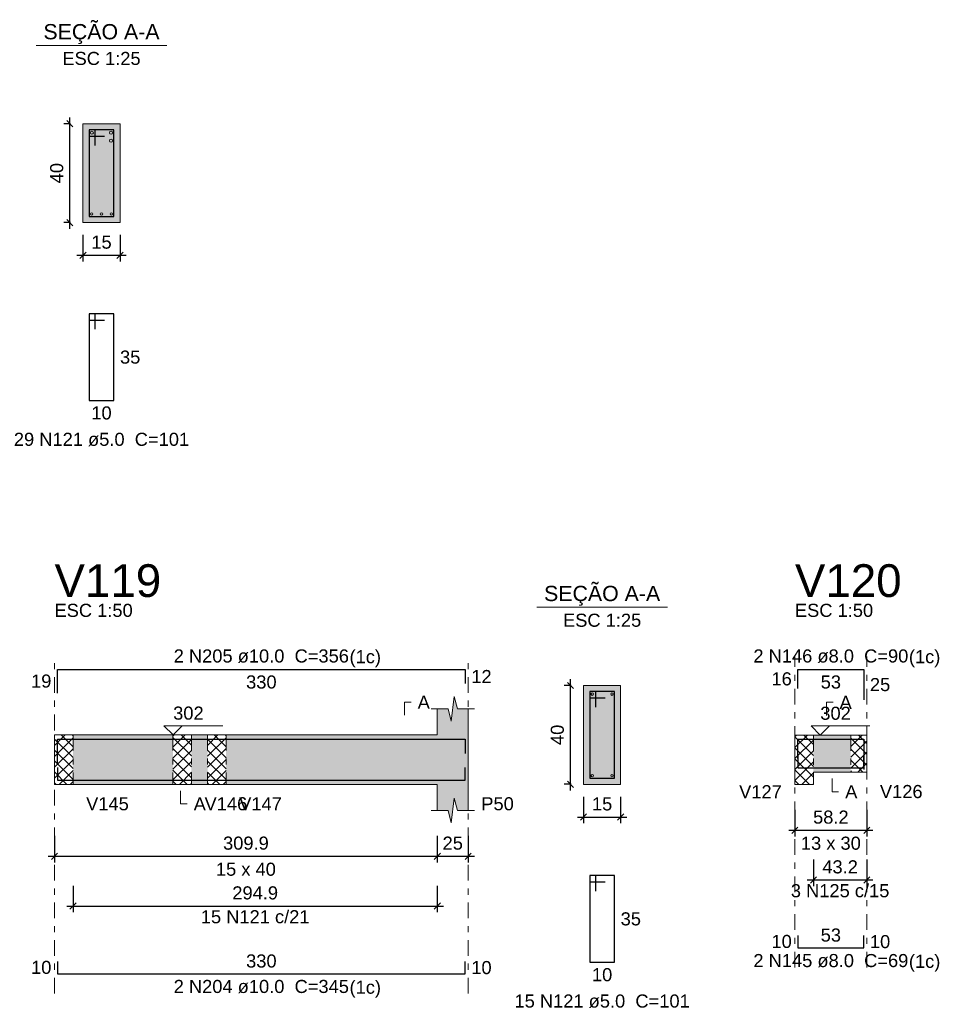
# Model space of a CAD drawing. Header units: millimetres. Extents: x 0 to 119, y 0 to 84.
# Tile 31 of 34: x 86 to 101, y 44 to 60. Entities that reach past the tile are written whole.
import ezdxf

# ---------------------------------------------------------------- set-up
doc = ezdxf.new("R2010")
doc.units = ezdxf.units.MM
doc.header["$MEASUREMENT"] = 0
doc.linetypes.add('DASHDOT', pattern=[2.54, 1.27, -0.635, 0, -0.635])
doc.linetypes.add('NULL', pattern=[0])
doc.layers.get('0').update_dxf_attribs({"lineweight": 18})
for name, color, linetype, lineweight in [('Descrição da armadura', 7, 'Continuous', 0), ('DT-Barras na forma', 2, 'Continuous', 30), ('DT-Barras no corte', 5, 'Continuous', 5), ('DT-Barras rebatidas', 2, 'Continuous', 30), ('DT-Cotas', 9, 'Continuous', 5), ('DT-Forma', 5, 'Continuous', 5), ('DT-Hachura forma vigas', 254, 'Continuous', 5), ('DT-Hachura intersecção vigas', 9, 'Continuous', 5), ('DT-Hachura seção vigas', 254, 'Continuous', 5), ('DT-Pontilhado', 9, 'DASHDOT', 5), ('DT-Textos', 7, 'Continuous', 5), ('DT-Título', 3, 'Continuous', 20), ('Textos armaduras', 7, 'Continuous', 0)]:
    doc.layers.add(name, color=color, linetype=linetype, lineweight=lineweight)
doc.styles.add('Arial', font='txt')
doc.dimstyles.new('UM_25.000000', dxfattribs={"dimtxt": 0.18, "dimasz": 0.1, "dimexe": 0.1, "dimexo": 0.2, "dimgap": 0, "dimtad": 1, "dimtih": 1, "dimtoh": 1, "dimdec": 1, "dimlfac": 25, "dimzin": 0, "dimdsep": 46, "dimtxsty": 'Standard', "dimcen": 0.09, "dimdle": 0.1, "dimadec": 1, "dimazin": 2, "dimtfac": 1, "dimtdec": 4, "dimtofl": 0, "dimtmove": 0, "dimatfit": 3, "dimfxl": 1, "dimtolj": 1, "dimarcsym": 0})
doc.dimstyles.new('UM_50.000000', dxfattribs={"dimtxt": 0.18, "dimasz": 0.1, "dimexe": 0.1, "dimexo": 0.2, "dimgap": 0, "dimtad": 1, "dimtih": 1, "dimtoh": 1, "dimdec": 1, "dimlfac": 50, "dimzin": 0, "dimdsep": 46, "dimtxsty": 'Standard', "dimcen": 0.09, "dimdle": 0.1, "dimadec": 1, "dimazin": 2, "dimtfac": 1, "dimtdec": 4, "dimtofl": 0, "dimtmove": 0, "dimatfit": 3, "dimfxl": 1, "dimtolj": 1, "dimarcsym": 0})

# ---------------------------------------------------------------- blocks, each defined once
blk = doc.blocks.new('_Oblique')
at = {"color": 0, "linetype": 'ByBlock', "lineweight": -2}
blk.add_line((-0.5, -0.5), (0.5, 0.5), dxfattribs=at)
blk = doc.blocks.new('*D132')
at = {"layer": 'Defpoints', "color": 0}
for p in [(87.26, 58.712), (87.472, 58.712), (87.472, 57.112)]:
    blk.add_point(p, dxfattribs=at)
at = {"layer": 'DT-Cotas', "color": 0, "lineweight": -2}
for p, q in [((87.26, 57.012), (87.26, 58.812)), ((87.272, 58.712), (87.16, 58.712)), ((87.272, 57.112), (87.16, 57.112))]:
    blk.add_line(p, q, dxfattribs=at)
at = {"layer": 'DT-Cotas', "color": 0, "lineweight": -2, "xscale": 0.1, "yscale": 0.1, "zscale": 0.1}
for p, rotation in [((87.26, 58.712), 90), ((87.26, 57.112), 270)]:
    blk.add_blockref('_Oblique', p, dxfattribs=dict(at, rotation=rotation))
at = {"layer": 'DT-Cotas', "color": 7, "insert": (87.048, 57.912), "char_height": 0.2118, "attachment_point": 5, "rotation": 90, "style": 'Arial'}
blk.add_mtext('\\A1;40', dxfattribs=at)
blk = doc.blocks.new('*D133')
at = {"layer": 'Defpoints', "color": 0}
for p in [(87.472, 57.112), (88.072, 57.112), (88.072, 56.583)]:
    blk.add_point(p, dxfattribs=at)
at = {"layer": 'DT-Cotas', "color": 0, "lineweight": -2}
for p, q in [((87.472, 56.912), (87.472, 56.483)), ((88.072, 56.912), (88.072, 56.483)), ((87.372, 56.583), (88.172, 56.583))]:
    blk.add_line(p, q, dxfattribs=at)
at = {"layer": 'DT-Cotas', "color": 0, "lineweight": -2, "xscale": 0.1, "yscale": 0.1, "zscale": 0.1, "rotation": 180}
blk.add_blockref('_Oblique', (87.472, 56.583), dxfattribs=at)
at = {"layer": 'DT-Cotas', "color": 0, "lineweight": -2, "xscale": 0.1, "yscale": 0.1, "zscale": 0.1}
blk.add_blockref('_Oblique', (88.072, 56.583), dxfattribs=at)
at = {"layer": 'DT-Cotas', "color": 7, "insert": (87.772, 56.794), "char_height": 0.2118, "attachment_point": 5, "rotation": 0.0057, "style": 'Arial'}
blk.add_mtext('\\A1;15', dxfattribs=at)
blk = doc.blocks.new('*D177')
at = {"layer": 'Defpoints', "color": 0}
for p in [(87.011, 47.386), (93.208, 47.386), (93.208, 46.857)]:
    blk.add_point(p, dxfattribs=at)
at = {"layer": 'DT-Cotas', "color": 0, "lineweight": -2}
for p, q in [((87.011, 47.186), (87.011, 46.757)), ((93.208, 47.186), (93.208, 46.757)), ((86.911, 46.857), (93.308, 46.857))]:
    blk.add_line(p, q, dxfattribs=at)
at = {"layer": 'DT-Cotas', "color": 0, "lineweight": -2, "xscale": 0.1, "yscale": 0.1, "zscale": 0.1, "rotation": 180}
blk.add_blockref('_Oblique', (87.011, 46.857), dxfattribs=at)
at = {"layer": 'DT-Cotas', "color": 0, "lineweight": -2, "xscale": 0.1, "yscale": 0.1, "zscale": 0.1}
blk.add_blockref('_Oblique', (93.208, 46.857), dxfattribs=at)
at = {"layer": 'DT-Cotas', "color": 7, "insert": (90.11, 47.069), "char_height": 0.2118, "attachment_point": 5, "rotation": 0.0057, "style": 'Arial'}
blk.add_mtext('\\A1;309.9', dxfattribs=at)
blk = doc.blocks.new('*D178')
at = {"layer": 'Defpoints', "color": 0}
for p in [(93.208, 47.386), (93.708, 47.386), (93.708, 46.857)]:
    blk.add_point(p, dxfattribs=at)
at = {"layer": 'DT-Cotas', "color": 0, "lineweight": -2}
for p, q in [((93.208, 47.186), (93.208, 46.757)), ((93.708, 47.186), (93.708, 46.757)), ((93.108, 46.857), (93.808, 46.857))]:
    blk.add_line(p, q, dxfattribs=at)
at = {"layer": 'DT-Cotas', "color": 0, "lineweight": -2, "xscale": 0.1, "yscale": 0.1, "zscale": 0.1, "rotation": 180}
blk.add_blockref('_Oblique', (93.208, 46.857), dxfattribs=at)
at = {"layer": 'DT-Cotas', "color": 0, "lineweight": -2, "xscale": 0.1, "yscale": 0.1, "zscale": 0.1}
blk.add_blockref('_Oblique', (93.708, 46.857), dxfattribs=at)
at = {"layer": 'DT-Cotas', "color": 7, "insert": (93.458, 47.069), "char_height": 0.2118, "attachment_point": 5, "rotation": 0.0057, "style": 'Arial'}
blk.add_mtext('\\A1;25', dxfattribs=at)
blk = doc.blocks.new('*D179')
at = {"layer": 'Defpoints', "color": 0}
for p in [(95.364, 49.622), (95.576, 49.622), (95.576, 48.022)]:
    blk.add_point(p, dxfattribs=at)
at = {"layer": 'DT-Cotas', "color": 0, "lineweight": -2}
for p, q in [((95.364, 47.922), (95.364, 49.722)), ((95.376, 49.622), (95.264, 49.622)), ((95.376, 48.022), (95.264, 48.022))]:
    blk.add_line(p, q, dxfattribs=at)
at = {"layer": 'DT-Cotas', "color": 0, "lineweight": -2, "xscale": 0.1, "yscale": 0.1, "zscale": 0.1}
for p, rotation in [((95.364, 49.622), 90), ((95.364, 48.022), 270)]:
    blk.add_blockref('_Oblique', p, dxfattribs=dict(at, rotation=rotation))
at = {"layer": 'DT-Cotas', "color": 7, "insert": (95.152, 48.822), "char_height": 0.2118, "attachment_point": 5, "rotation": 90, "style": 'Arial'}
blk.add_mtext('\\A1;40', dxfattribs=at)
blk = doc.blocks.new('*D180')
at = {"layer": 'Defpoints', "color": 0}
for p in [(95.576, 48.022), (96.176, 48.022), (96.176, 47.492)]:
    blk.add_point(p, dxfattribs=at)
at = {"layer": 'DT-Cotas', "color": 0, "lineweight": -2}
for p, q in [((95.576, 47.822), (95.576, 47.392)), ((96.176, 47.822), (96.176, 47.392)), ((95.476, 47.492), (96.276, 47.492))]:
    blk.add_line(p, q, dxfattribs=at)
at = {"layer": 'DT-Cotas', "color": 0, "lineweight": -2, "xscale": 0.1, "yscale": 0.1, "zscale": 0.1, "rotation": 180}
blk.add_blockref('_Oblique', (95.576, 47.492), dxfattribs=at)
at = {"layer": 'DT-Cotas', "color": 0, "lineweight": -2, "xscale": 0.1, "yscale": 0.1, "zscale": 0.1}
blk.add_blockref('_Oblique', (96.176, 47.492), dxfattribs=at)
at = {"layer": 'DT-Cotas', "color": 7, "insert": (95.876, 47.704), "char_height": 0.2118, "attachment_point": 5, "rotation": 0.0057, "style": 'Arial'}
blk.add_mtext('\\A1;15', dxfattribs=at)
blk = doc.blocks.new('*D181')
at = {"layer": 'Defpoints', "color": 0}
for p in [(87.311, 46.581), (93.208, 46.581), (93.208, 46.052)]:
    blk.add_point(p, dxfattribs=at)
at = {"layer": 'DT-Cotas', "color": 0, "lineweight": -2}
for p, q in [((87.311, 46.381), (87.311, 45.952)), ((93.208, 46.381), (93.208, 45.952)), ((87.211, 46.052), (93.308, 46.052))]:
    blk.add_line(p, q, dxfattribs=at)
at = {"layer": 'DT-Cotas', "color": 0, "lineweight": -2, "xscale": 0.1, "yscale": 0.1, "zscale": 0.1, "rotation": 180}
blk.add_blockref('_Oblique', (87.311, 46.052), dxfattribs=at)
at = {"layer": 'DT-Cotas', "color": 0, "lineweight": -2, "xscale": 0.1, "yscale": 0.1, "zscale": 0.1}
blk.add_blockref('_Oblique', (93.208, 46.052), dxfattribs=at)
at = {"layer": 'DT-Cotas', "color": 7, "insert": (90.26, 46.264), "char_height": 0.2118, "attachment_point": 5, "rotation": 0.0057, "style": 'Arial'}
blk.add_mtext('\\A1;294.9', dxfattribs=at)
blk = doc.blocks.new('*D182')
at = {"layer": 'Defpoints', "color": 0}
for p in [(98.997, 47.808), (100.161, 47.808), (100.161, 47.278)]:
    blk.add_point(p, dxfattribs=at)
at = {"layer": 'DT-Cotas', "color": 0, "lineweight": -2}
for p, q in [((98.997, 47.608), (98.997, 47.178)), ((100.161, 47.608), (100.161, 47.178)), ((98.897, 47.278), (100.261, 47.278))]:
    blk.add_line(p, q, dxfattribs=at)
at = {"layer": 'DT-Cotas', "color": 0, "lineweight": -2, "xscale": 0.1, "yscale": 0.1, "zscale": 0.1, "rotation": 180}
blk.add_blockref('_Oblique', (98.997, 47.278), dxfattribs=at)
at = {"layer": 'DT-Cotas', "color": 0, "lineweight": -2, "xscale": 0.1, "yscale": 0.1, "zscale": 0.1}
blk.add_blockref('_Oblique', (100.161, 47.278), dxfattribs=at)
at = {"layer": 'DT-Cotas', "color": 7, "insert": (99.579, 47.49), "char_height": 0.2118, "attachment_point": 5, "rotation": 0.0057, "style": 'Arial'}
blk.add_mtext('\\A1;58.2', dxfattribs=at)
blk = doc.blocks.new('*D185')
at = {"layer": 'Defpoints', "color": 0}
for p in [(99.297, 47.003), (100.161, 47.003), (100.161, 46.474)]:
    blk.add_point(p, dxfattribs=at)
at = {"layer": 'DT-Cotas', "color": 0, "lineweight": -2}
for p, q in [((99.297, 46.803), (99.297, 46.374)), ((100.161, 46.803), (100.161, 46.374)), ((99.197, 46.474), (100.261, 46.474))]:
    blk.add_line(p, q, dxfattribs=at)
at = {"layer": 'DT-Cotas', "color": 0, "lineweight": -2, "xscale": 0.1, "yscale": 0.1, "zscale": 0.1, "rotation": 180}
blk.add_blockref('_Oblique', (99.297, 46.474), dxfattribs=at)
at = {"layer": 'DT-Cotas', "color": 0, "lineweight": -2, "xscale": 0.1, "yscale": 0.1, "zscale": 0.1}
blk.add_blockref('_Oblique', (100.161, 46.474), dxfattribs=at)
at = {"layer": 'DT-Cotas', "color": 7, "insert": (99.729, 46.685), "char_height": 0.2118, "attachment_point": 5, "rotation": 0.0057, "style": 'Arial'}
blk.add_mtext('\\A1;43.2', dxfattribs=at)

msp = doc.modelspace()

# ---------------------------------------------------------------- hatches: boundary and pattern name
at = {"layer": 'DT-Hachura forma vigas', "linetype": 'Continuous'}
for points in [[(93.7084, 47.5981), (93.7084, 48.0217), (93.7084, 48.8217), (93.7084, 49.2453), (93.5334, 49.2453), (93.4834, 49.4453), (93.4334, 49.0453), (93.3834, 49.2453), (93.2084, 49.2453), (93.2084, 48.8217), (89.7884, 48.8217), (89.7884, 48.0217), (93.2084, 48.0217), (93.2084, 47.5981), (93.3834, 47.5981), (93.4334, 47.3981), (93.4834, 47.7981), (93.5334, 47.5981), (93.7084, 47.5981)], [(87.3112, 48.0217), (88.9284, 48.0217), (88.9284, 48.8217), (87.3112, 48.8217), (87.3112, 48.0217)], [(89.2284, 48.0217), (89.4884, 48.0217), (89.4884, 48.8217), (89.2284, 48.8217), (89.2284, 48.0217)], [(99.2967, 48.2197), (99.9011, 48.2197), (99.9011, 48.8197), (99.2967, 48.8197), (99.2967, 48.2197)]]:
    msp.add_hatch(color=254, dxfattribs=at).paths.add_polyline_path(points)
at = {"layer": 'DT-Hachura intersecção vigas', "linetype": 'Continuous'}
h = msp.add_hatch(dxfattribs=at)
h.set_pattern_fill('ANSI37', color=9, style=0)
h.paths.add_polyline_path([(87.0112, 48.0217), (87.3112, 48.0217), (87.3112, 48.8217), (87.0112, 48.8217), (87.0112, 48.0217)])
h = msp.add_hatch(dxfattribs=at)
h.set_pattern_fill('ANSI37', color=9, style=0)
h.paths.add_polyline_path([(88.9284, 48.0217), (89.2284, 48.0217), (89.2284, 48.8217), (88.9284, 48.8217), (88.9284, 48.0217)])
h = msp.add_hatch(dxfattribs=at)
h.set_pattern_fill('ANSI37', color=9, style=0)
h.paths.add_polyline_path([(89.4884, 48.0217), (89.7884, 48.0217), (89.7884, 48.8217), (89.4884, 48.8217), (89.4884, 48.0217)])
h = msp.add_hatch(dxfattribs=at)
h.set_pattern_fill('ANSI37', color=9, style=0)
h.paths.add_polyline_path([(99.2967, 48.0197), (99.2967, 48.2197), (99.2967, 48.8197), (98.9967, 48.8197), (98.9967, 48.2197), (98.9967, 48.0197), (99.2967, 48.0197)])
h = msp.add_hatch(dxfattribs=at)
h.set_pattern_fill('ANSI37', color=9, style=0)
h.paths.add_polyline_path([(99.9011, 48.2197), (100.1611, 48.2197), (100.1611, 48.8197), (99.9011, 48.8197), (99.9011, 48.2197)])
at = {"layer": 'DT-Hachura seção vigas', "linetype": 'Continuous'}
for points in [[(87.4718, 57.112), (87.4718, 57.112), (88.0718, 57.112), (88.0718, 58.712), (87.4718, 58.712), (87.4718, 57.112)], [(95.576, 48.0217), (95.576, 48.0217), (96.176, 48.0217), (96.176, 49.6217), (95.576, 49.6217), (95.576, 48.0217)]]:
    msp.add_hatch(color=254, dxfattribs=at).paths.add_polyline_path(points)

# ---------------------------------------------------------------- linework, layer by layer
at = {"layer": 'DT-Barras na forma'}
for p, q in [((87.6718, 58.612), (87.5718, 58.612)), ((87.5718, 58.612), (87.5718, 57.212)), ((87.9718, 58.612), (87.5718, 58.612)), ((87.5718, 58.612), (87.5718, 58.512)), ((87.5718, 58.512), (87.8218, 58.512)), ((87.6718, 58.362), (87.6718, 58.612)), ((87.9718, 57.212), (87.9718, 58.612)), ((87.5718, 57.212), (87.9718, 57.212)), ((95.776, 49.5217), (95.676, 49.5217)), ((95.676, 49.5217), (95.676, 48.1217)), ((96.076, 49.5217), (95.676, 49.5217)), ((95.676, 49.5217), (95.676, 49.4217)), ((95.676, 49.4217), (95.926, 49.4217)), ((95.776, 49.2717), (95.776, 49.5217)), ((96.076, 48.1217), (96.076, 49.5217)), ((95.676, 48.1217), (96.076, 48.1217))]:
    msp.add_line(p, q, dxfattribs=at)
for points in [[(87.0612, 48.3694), (87.0612, 48.7517), (93.6584, 48.7517), (93.6584, 48.5217)], [(99.0467, 48.4411), (99.0467, 48.7517), (100.1111, 48.7517), (100.1111, 48.2617)], [(99.0467, 48.4877), (99.0467, 48.2877), (100.1111, 48.2877), (100.1111, 48.4877)], [(87.0612, 48.2917), (87.0612, 48.0917), (93.6584, 48.0917), (93.6584, 48.2917)]]:
    msp.add_lwpolyline(points, dxfattribs=at)
at = {"layer": 'DT-Barras no corte'}
for centre, radius in [((87.6168, 58.567), 0.025), ((87.9268, 58.567), 0.025), ((87.9268, 58.437), 0.025), ((87.6118, 57.252), 0.02), ((87.7718, 57.252), 0.02), ((87.9318, 57.252), 0.02), ((95.716, 49.4817), 0.02), ((96.036, 49.4817), 0.02), ((95.716, 48.1617), 0.02), ((96.036, 48.1617), 0.02)]:
    msp.add_circle(centre, radius, dxfattribs=at)
at = {"layer": 'DT-Barras rebatidas'}
for points in [[(87.6718, 55.3853), (87.6718, 55.6353), (87.5718, 55.6353), (87.5718, 54.2353), (87.9718, 54.2353), (87.9718, 55.6353), (87.5718, 55.6353), (87.5718, 55.5353), (87.8218, 55.5353)], [(87.0612, 49.499), (87.0612, 49.8813), (93.6584, 49.8813), (93.6584, 49.6513)], [(99.0467, 49.5707), (99.0467, 49.8813), (100.1111, 49.8813), (100.1111, 49.3913)], [(95.776, 46.295), (95.776, 46.545), (95.676, 46.545), (95.676, 45.145), (96.076, 45.145), (96.076, 46.545), (95.676, 46.545), (95.676, 46.445), (95.926, 46.445)], [(99.0467, 45.5766), (99.0467, 45.3766), (100.1111, 45.3766), (100.1111, 45.5766)], [(87.0612, 45.157), (87.0612, 44.957), (93.6584, 44.957), (93.6584, 45.157)]]:
    msp.add_lwpolyline(points, dxfattribs=at)
at = {"layer": 'DT-Forma'}
for p, q in [((88.0718, 58.712), (87.4718, 58.712)), ((87.4718, 58.712), (87.4718, 57.112)), ((88.0718, 57.112), (88.0718, 58.712)), ((87.4718, 57.112), (88.0718, 57.112)), ((96.176, 49.6217), (95.576, 49.6217)), ((95.576, 49.6217), (95.576, 48.0217)), ((96.176, 48.0217), (96.176, 49.6217)), ((93.4334, 49.0453), (93.4834, 49.4453)), ((93.4834, 49.4453), (93.5334, 49.2453)), ((93.1084, 49.2453), (93.3834, 49.2453)), ((93.2084, 48.8217), (93.2084, 49.2453)), ((93.3834, 49.2453), (93.4334, 49.0453)), ((93.5334, 49.2453), (93.8084, 49.2453)), ((93.7084, 49.2453), (93.7084, 48.8217)), ((87.0112, 48.8217), (87.3112, 48.8217)), ((87.3112, 48.8217), (88.9284, 48.8217)), ((88.9284, 48.8217), (89.2284, 48.8217)), ((89.2284, 48.8217), (89.4884, 48.8217)), ((89.4884, 48.8217), (89.7884, 48.8217)), ((89.7884, 48.8217), (93.2084, 48.8217)), ((98.9967, 48.8197), (99.2967, 48.8197)), ((99.2967, 48.8197), (99.9011, 48.8197)), ((99.9011, 48.8197), (100.1611, 48.8197)), ((98.9967, 48.2197), (98.9967, 48.0197)), ((99.2967, 48.0197), (99.2967, 48.2197)), ((99.2967, 48.2197), (99.9011, 48.2197)), ((99.9011, 48.2197), (100.1611, 48.2197)), ((87.0112, 48.0217), (87.3112, 48.0217)), ((87.3112, 48.0217), (88.9284, 48.0217)), ((88.9284, 48.0217), (89.2284, 48.0217)), ((89.2284, 48.0217), (89.4884, 48.0217)), ((89.4884, 48.0217), (89.7884, 48.0217)), ((89.7884, 48.0217), (93.2084, 48.0217)), ((93.2084, 48.0217), (93.2084, 47.5981)), ((93.7084, 47.5981), (93.7084, 48.0217)), ((95.576, 48.0217), (96.176, 48.0217)), ((98.9967, 48.0197), (99.2967, 48.0197)), ((93.4334, 47.3981), (93.4834, 47.7981)), ((93.4834, 47.7981), (93.5334, 47.5981)), ((93.1084, 47.5981), (93.3834, 47.5981)), ((93.3834, 47.5981), (93.4334, 47.3981)), ((93.5334, 47.5981), (93.8084, 47.5981))]:
    msp.add_line(p, q, dxfattribs=at)
at = {"layer": 'DT-Forma', "linetype": 'Continuous'}
for p, q in [((87.0112, 48.0217), (87.0112, 48.8217)), ((93.7084, 48.8217), (93.7084, 48.0217)), ((98.9967, 48.2197), (98.9967, 48.8197)), ((100.1611, 48.8197), (100.1611, 48.2197))]:
    msp.add_line(p, q, dxfattribs=at)
at = {"layer": 'DT-Pontilhado', "ltscale": 0.2}
for p, q in [((87.0112, 44.6393), (87.0112, 50.0931)), ((93.7084, 44.6393), (93.7084, 50.0931)), ((98.9967, 45.0589), (98.9967, 50.0931)), ((100.1611, 45.0589), (100.1611, 50.0931)), ((87.3112, 48.8217), (87.3112, 48.0217)), ((88.9284, 48.8217), (88.9284, 48.0217)), ((89.2284, 48.8217), (89.2284, 48.0217)), ((89.4884, 48.8217), (89.4884, 48.0217)), ((89.7884, 48.8217), (89.7884, 48.0217)), ((99.2967, 48.8197), (99.2967, 48.2197)), ((99.9011, 48.8197), (99.9011, 48.2197))]:
    msp.add_line(p, q, dxfattribs=at)
at = {"layer": 'DT-Textos'}
for p, q in [((86.7128, 59.9769), (88.8308, 59.9769)), ((94.817, 50.8866), (96.935, 50.8866))]:
    msp.add_line(p, q, dxfattribs=at)
for points in [[(92.6789, 49.1394), (92.6789, 49.3512), (92.7848, 49.3512)], [(99.5085, 49.1374), (99.5085, 49.3492), (99.6144, 49.3492)], [(89.0804, 48.9699), (88.9321, 48.8217), (88.7838, 48.9699), (89.7369, 48.9699)], [(99.5561, 48.9679), (99.4078, 48.8197), (99.2595, 48.9679), (100.2126, 48.9679)], [(99.5989, 48.1138), (99.5989, 47.902), (99.7048, 47.902)], [(89.053, 47.9158), (89.053, 47.704), (89.1589, 47.704)]]:
    msp.add_lwpolyline(points, dxfattribs=at)

# ---------------------------------------------------------------- texts
at = {"layer": 'Descrição da armadura', "linetype": 'NULL', "char_height": 0.2118, "attachment_point": 8, "line_spacing_factor": 0.9, "style": 'Arial'}
for s, insert, width in [('29 N121 ø5.0  C=101', (87.7719, 53.4936), 5.562109), ('2 N205 ø10.0  C=356', (90.3593, 49.9875), 5.562109), ('2 N146 ø8.0  C=90', (99.5792, 49.9875), 4.916973), ('3 N125 c/15', (99.7289, 46.1918), 3.127695), ('15 N121 c/21', (90.2598, 45.7702), 3.450264), ('2 N145 ø8.0  C=69', (99.5792, 45.0585), 4.916973), ('2 N204 ø10.0  C=345', (90.3593, 44.6395), 5.562109), ('15 N121 ø5.0  C=101', (95.8763, 44.4035), 5.562109)]:
    msp.add_mtext(s, dxfattribs=dict(at, insert=insert, width=width))
at = {"layer": 'DT-Textos', "linetype": 'NULL', "line_spacing_factor": 0.798, "style": 'Arial'}
for s, insert, char_height, width, attachment_point in [('SEÇÃO A-A', (87.7719, 60.0017), 0.2471, 3.812061, 8), ('ESC 1:25', (87.7719, 59.6596), 0.2118, 2.482559, 8), ('SEÇÃO A-A', (95.8763, 50.9107), 0.2471, 3.812061, 8), ('ESC 1:50', (87.0113, 50.7285), 0.2118, 2.482559, 7), ('ESC 1:50', (98.9972, 50.7285), 0.2118, 2.482559, 7), ('ESC 1:25', (95.8763, 50.5685), 0.2118, 2.482559, 8), ('(1c)', (91.7873, 49.9177), 0.2118, 0.998857, 7), ('(1c)', (100.8422, 49.9177), 0.2118, 0.998857, 7), ('A', (92.8903, 49.2455), 0.2118, 0.386855, 7), ('A', (99.7202, 49.2435), 0.2118, 0.386855, 7), ('302', (88.9323, 49.0655), 0.2118, 0.967705, 7), ('302', (99.4082, 49.0635), 0.2118, 0.967705, 7), ('V127', (98.7852, 47.7965), 0.2118, 1.354561, 9), ('A', (99.8112, 47.7965), 0.2118, 0.386855, 7), ('V126', (100.3732, 47.7965), 0.2118, 1.354561, 7), ('V145', (87.5233, 47.5985), 0.2118, 1.354561, 7), ('A', (89.2643, 47.5985), 0.2118, 0.386855, 7), ('V146', (89.4403, 47.5985), 0.2118, 1.354561, 7), ('V147', (90.0003, 47.5985), 0.2118, 1.354561, 7), ('P50', (93.9203, 47.5985), 0.2118, 1.031992, 7), ('13 x 30', (99.5792, 46.9605), 0.2118, 1.902559, 8), ('15 x 40', (90.1093, 46.5395), 0.2118, 1.902559, 8), ('(1c)', (100.8422, 44.9887), 0.2118, 0.998857, 7), ('(1c)', (91.7873, 44.5697), 0.2118, 0.998857, 7)]:
    msp.add_mtext(s, dxfattribs=dict(at, insert=insert, char_height=char_height, width=width, attachment_point=attachment_point))
at = {"layer": 'DT-Título', "linetype": 'NULL', "char_height": 0.5295, "width": 3.456465, "attachment_point": 7, "line_spacing_factor": 0.798, "style": 'Arial'}
for s, insert in [('V119', (87.0113, 51.0464)), ('V120', (98.9972, 51.0464))]:
    msp.add_mtext(s, dxfattribs=dict(at, insert=insert))
at = {"layer": 'Textos armaduras', "linetype": 'NULL', "char_height": 0.2118, "line_spacing_factor": 0.9, "style": 'Arial'}
for s, insert, width, attachment_point in [('35', (88.0718, 55.0412), 1.045137, 1), ('10', (87.7718, 54.138), 1.045137, 2), ('12', (93.7584, 49.8722), 1.045137, 1), ('16', (98.9467, 49.6201), 1.045137, 9), ('19', (86.9612, 49.5842), 1.045137, 9), ('330', (90.3598, 49.784), 1.367705, 2), ('53', (99.5789, 49.784), 1.045137, 2), ('25', (100.2111, 49.7422), 1.045137, 1), ('35', (96.176, 45.9509), 1.045137, 1), ('53', (99.5789, 45.4739), 1.045137, 8), ('10', (98.9467, 45.3707), 1.045137, 9), ('10', (100.2111, 45.5825), 1.045137, 1), ('330', (90.3598, 45.0543), 1.367705, 8), ('10', (86.9612, 44.9511), 1.045137, 9), ('10', (93.7584, 45.1629), 1.045137, 1), ('10', (95.876, 45.0477), 1.045137, 2)]:
    msp.add_mtext(s, dxfattribs=dict(at, insert=insert, width=width, attachment_point=attachment_point))

# ---------------------------------------------------------------- dimensions: what is measured, and where the dimension line sits
at = {"layer": 'DT-Cotas'}
for base, p1, p2, picture, middle in [((87.26, 58.712), (87.4718, 57.112), (87.4718, 58.712), '*D132', (87.0482, 57.912)), ((95.3642, 49.6217), (95.576, 48.0217), (95.576, 49.6217), '*D179', (95.1524, 48.8217))]:
    dim = msp.add_linear_dim(base=base, p1=p1, p2=p2, angle=90, dimstyle='UM_25.000000', override={"dimtxt": 0.2118, "dimasz": 0.1, "dimexe": 0.1, "dimexo": 0.2, "dimtad": 1, "dimtih": 0, "dimtoh": 0, "dimdec": 1, "dimlfac": 25, "dimzin": 8, "dimtxsty": 'Arial', "dimblk": 'Oblique', "dimblk1": 'Oblique', "dimblk2": 'Oblique', "dimsah": 1, "dimdle": 0.1, "dimse1": 0, "dimse2": 0, "dimclrt": 7, "dimadec": 1, "dimazin": 3, "dimtmove": 2, "dimldrblk": 'Oblique'}, dxfattribs=at)
    dim.commit()
    dim.dimension.update_dxf_attribs({"geometry": picture, "text_midpoint": middle, "dimtype": 160, "text_rotation": 90})
for base, p1, p2, dimstyle, override, picture, middle in [((88.0718, 56.5825), (87.4718, 57.112), (88.0718, 57.112), 'UM_25.000000', {"dimtxt": 0.2118, "dimasz": 0.1, "dimexe": 0.1, "dimexo": 0.2, "dimtad": 1, "dimtih": 0, "dimtoh": 0, "dimdec": 1, "dimlfac": 25, "dimzin": 8, "dimtxsty": 'Arial', "dimblk": 'Oblique', "dimblk1": 'Oblique', "dimblk2": 'Oblique', "dimsah": 1, "dimdle": 0.1, "dimse1": 0, "dimse2": 0, "dimclrt": 7, "dimadec": 1, "dimazin": 3, "dimtmove": 2, "dimldrblk": 'Oblique'}, '*D133', (87.7718, 56.7943)), ((96.176, 47.4922), (95.576, 48.0217), (96.176, 48.0217), 'UM_25.000000', {"dimtxt": 0.2118, "dimasz": 0.1, "dimexe": 0.1, "dimexo": 0.2, "dimtad": 1, "dimtih": 0, "dimtoh": 0, "dimdec": 1, "dimlfac": 25, "dimzin": 8, "dimtxsty": 'Arial', "dimblk": 'Oblique', "dimblk1": 'Oblique', "dimblk2": 'Oblique', "dimsah": 1, "dimdle": 0.1, "dimse1": 0, "dimse2": 0, "dimclrt": 7, "dimadec": 1, "dimazin": 3, "dimtmove": 2, "dimldrblk": 'Oblique'}, '*D180', (95.876, 47.704)), ((100.1611, 47.2784), (98.9967, 47.8079), (100.1611, 47.8079), 'UM_50.000000', {"dimtxt": 0.2118, "dimasz": 0.1, "dimexe": 0.1, "dimexo": 0.2, "dimtad": 1, "dimtih": 0, "dimtoh": 0, "dimdec": 1, "dimlfac": 50, "dimzin": 8, "dimtxsty": 'Arial', "dimblk": 'Oblique', "dimblk1": 'Oblique', "dimblk2": 'Oblique', "dimsah": 1, "dimdle": 0.1, "dimse1": 0, "dimse2": 0, "dimclrt": 7, "dimadec": 1, "dimazin": 3, "dimtmove": 2, "dimldrblk": 'Oblique'}, '*D182', (99.5789, 47.4902)), ((93.2084, 46.8568), (87.0112, 47.3863), (93.2084, 47.3863), 'UM_50.000000', {"dimtxt": 0.2118, "dimasz": 0.1, "dimexe": 0.1, "dimexo": 0.2, "dimtad": 1, "dimtih": 0, "dimtoh": 0, "dimdec": 1, "dimlfac": 50, "dimzin": 8, "dimtxsty": 'Arial', "dimblk": 'Oblique', "dimblk1": 'Oblique', "dimblk2": 'Oblique', "dimsah": 1, "dimdle": 0.1, "dimse1": 0, "dimse2": 0, "dimclrt": 7, "dimadec": 1, "dimazin": 3, "dimtmove": 2, "dimldrblk": 'Oblique'}, '*D177', (90.1098, 47.0686)), ((93.7084, 46.8568), (93.2084, 47.3863), (93.7084, 47.3863), 'UM_50.000000', {"dimtxt": 0.2118, "dimasz": 0.1, "dimexe": 0.1, "dimexo": 0.2, "dimtad": 1, "dimtih": 0, "dimtoh": 0, "dimdec": 1, "dimlfac": 50, "dimzin": 8, "dimtxsty": 'Arial', "dimblk": 'Oblique', "dimblk1": 'Oblique', "dimblk2": 'Oblique', "dimsah": 1, "dimdle": 0.1, "dimse1": 0, "dimse2": 0, "dimclrt": 7, "dimadec": 1, "dimazin": 3, "dimtmove": 2, "dimldrblk": 'Oblique'}, '*D178', (93.4584, 47.0686)), ((100.1611, 46.4735), (99.2967, 47.003), (100.1611, 47.003), 'UM_50.000000', {"dimtxt": 0.2118, "dimasz": 0.1, "dimexe": 0.1, "dimexo": 0.2, "dimtad": 1, "dimtih": 0, "dimtoh": 0, "dimdec": 1, "dimlfac": 50, "dimzin": 8, "dimtxsty": 'Arial', "dimblk": 'Oblique', "dimblk1": 'Oblique', "dimblk2": 'Oblique', "dimsah": 1, "dimdle": 0.1, "dimse1": 0, "dimse2": 0, "dimclrt": 7, "dimadec": 1, "dimazin": 3, "dimtmove": 2, "dimldrblk": 'Oblique'}, '*D185', (99.7289, 46.6853)), ((93.2084, 46.0519), (87.3112, 46.5814), (93.2084, 46.5814), 'UM_50.000000', {"dimtxt": 0.2118, "dimasz": 0.1, "dimexe": 0.1, "dimexo": 0.2, "dimtad": 1, "dimtih": 0, "dimtoh": 0, "dimdec": 1, "dimlfac": 50, "dimzin": 8, "dimtxsty": 'Arial', "dimblk": 'Oblique', "dimblk1": 'Oblique', "dimblk2": 'Oblique', "dimsah": 1, "dimdle": 0.1, "dimse1": 0, "dimse2": 0, "dimclrt": 7, "dimadec": 1, "dimazin": 3, "dimtmove": 2, "dimldrblk": 'Oblique'}, '*D181', (90.2598, 46.2637))]:
    dim = msp.add_linear_dim(base=base, p1=p1, p2=p2, dimstyle=dimstyle, override=override, dxfattribs=at)
    dim.commit()
    dim.dimension.update_dxf_attribs({"geometry": picture, "text_midpoint": middle, "dimtype": 160, "text_rotation": 0.00573})

doc.saveas('drawing.dxf')
